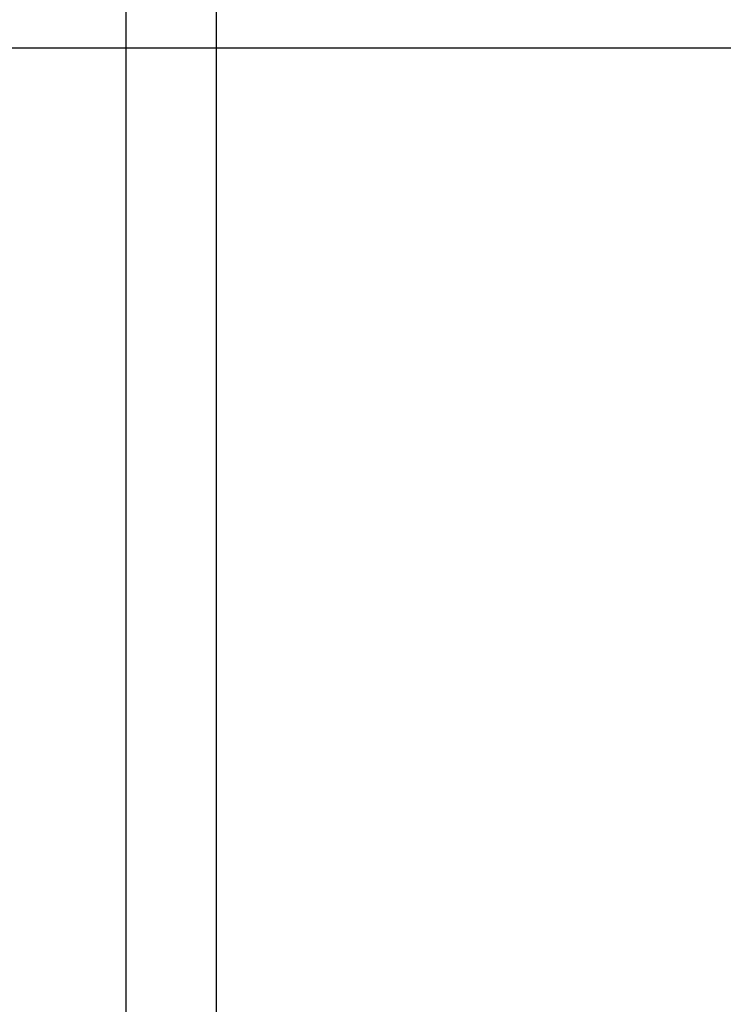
# Model space of a CAD drawing. Header units: inches. Extents: x 170 to 284, y 215 to 248.
# Tile 129 of 195: x 186.202 to 186.3016, y 223.8406 to 223.9799. Entities that reach past the tile are written whole.
import ezdxf

# ---------------------------------------------------------------- set-up
doc = ezdxf.new("R2010")
doc.units = ezdxf.units.IN
doc.header["$LTSCALE"] = 0.25
doc.header["$MEASUREMENT"] = 0
doc.layers.add('ANNOTATIONS', color=1, linetype='Continuous')
doc.layers.add('RH BENCH MOUNT', color=7, linetype='Continuous')
doc.styles.add('ARIAL', font='arial.ttf', dxfattribs={"height": 0.09375})
doc.dimstyles.new('STANDARD$0', dxfattribs={"dimtxt": 0.09375, "dimasz": 0.09375, "dimexe": 0.03125, "dimexo": 0.046875, "dimgap": 0.09, "dimtad": 0, "dimtih": 1, "dimtoh": 1, "dimdec": 4, "dimzin": 0, "dimdsep": 46, "dimtxsty": 'ARIAL', "dimcen": 0.09, "dimadec": 0, "dimazin": 0, "dimtfac": 1, "dimtdec": 4, "dimtofl": 0, "dimtmove": 0, "dimatfit": 1, "dimfxl": 1, "dimtolj": 1, "dimtzin": 0, "dimarcsym": 0})

# ---------------------------------------------------------------- blocks, each defined once
blk = doc.blocks.new('*D39')
at = {"layer": 'ANNOTATIONS', "color": 0, "lineweight": -2, "transparency": 16777216}
for p, q in [((186.1492924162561, 223.9759568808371), (187.589735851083, 223.9759568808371)), ((187.558485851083, 223.8822068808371), (187.558485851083, 222.1620311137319)), ((187.558485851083, 220.0069951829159), (187.558485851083, 221.7271709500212)), ((186.8279608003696, 219.9132451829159), (187.589735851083, 219.9132451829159))]:
    blk.add_line(p, q, dxfattribs=at)
at = {"layer": 'ANNOTATIONS', "color": 0, "transparency": 16777216}
for points in [[(187.542860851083, 223.8822068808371), (187.574110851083, 223.8822068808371), (187.558485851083, 223.9759568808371)], [(187.542860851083, 220.0069951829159), (187.574110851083, 220.0069951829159), (187.558485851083, 219.9132451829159)]]:
    blk.add_solid(points, dxfattribs=at)
at = {"layer": 'defpoints', "color": 0, "transparency": 16777216}
for p in [(186.1024174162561, 223.9759568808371), (186.7810858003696, 219.9132451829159), (187.558485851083, 219.9132451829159)]:
    blk.add_point(p, dxfattribs=at)
at = {"layer": 'ANNOTATIONS', "color": 0, "transparency": 16777216, "insert": (187.5584858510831, 221.9446010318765), "char_height": 0.09375, "attachment_point": 5, "style": 'ARIAL'}
blk.add_mtext('\\A1;OPENING\\PHEIGHT', dxfattribs=at)

msp = doc.modelspace()

# ---------------------------------------------------------------- linework, layer by layer
at = {"layer": 'ANNOTATIONS'}
msp.add_line((186.102417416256, 223.975956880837), (187.6008805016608, 223.975956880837), dxfattribs=at)
at = {"layer": 'RH BENCH MOUNT'}
for p, q in [((186.2170189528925, 224.1660078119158), (186.2170189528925, 219.9132451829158)), ((186.2298594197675, 219.9132451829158), (186.2298594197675, 224.1660078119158))]:
    msp.add_line(p, q, dxfattribs=at)

# ---------------------------------------------------------------- dimensions: what is measured, and where the dimension line sits
at = {"layer": 'ANNOTATIONS'}
dim = msp.add_linear_dim(base=(187.558485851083, 219.9132451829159), p1=(186.102417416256, 223.975956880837), p2=(186.7810858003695, 219.9132451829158), angle=90, text='OPENING\\PHEIGHT', dimstyle='STANDARD$0', dxfattribs=at)
dim.commit()
dim.dimension.update_dxf_attribs({"geometry": '*D39', "text_midpoint": (187.5584858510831, 221.9446010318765)})

doc.saveas('drawing.dxf')
